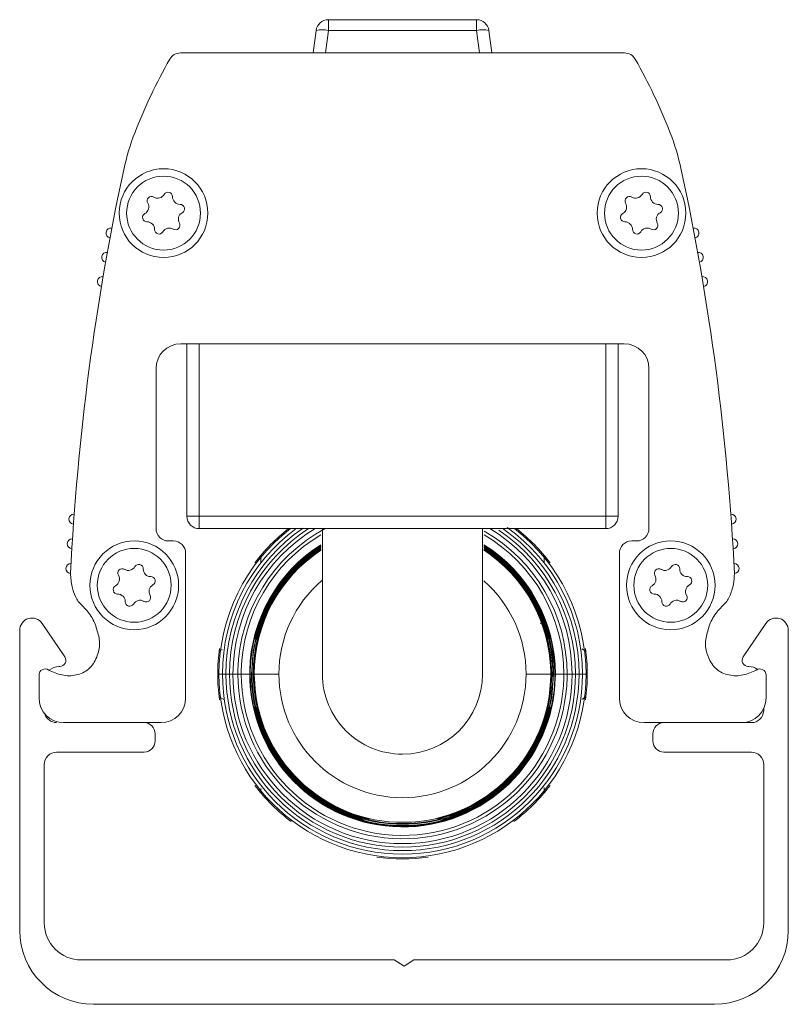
# Model space of a CAD drawing. Header units: millimetres. Extents: x -1079 to 3071, y 211 to 861.
# Tile 8 of 10: x 1507 to 1538, y 526 to 566. Entities that reach past the tile are written whole.
import ezdxf

# ---------------------------------------------------------------- set-up
doc = ezdxf.new("R2010")
doc.units = ezdxf.units.MM

# ---------------------------------------------------------------- blocks, each defined once
blk = doc.blocks.new('Drawing View5')
at = {"color": 7, "linetype": 'Continuous', "lineweight": 18}
for p, q in [((0.24, 20.659), (6.26, 20.659)), ((0.24, 20.222), (0.24, 20.659)), ((6.26, 20.659), (6.26, 20.222)), ((-0.372, 19.309), (-0.256, 20.222)), ((0.24, 20.222), (0.124, 19.309)), ((6.26, 20.222), (0.24, 20.222)), ((6.376, 19.309), (6.26, 20.222)), ((6.756, 20.222), (6.872, 19.309)), ((12.262, 19.309), (-5.762, 19.309)), ((-5.753, 7.509), (12.253, 7.509)), ((-5.5, 0.509), (-5.5, 7.509)), ((-5, 7.509), (-5, 0.509)), ((11.5, 0.509), (11.5, 7.509)), ((12, 7.509), (12, 0.509)), ((15.846, 7.439), (15.839, 7.439)), ((-6.753, 0.009), (-6.753, 6.509)), ((13.253, 6.509), (13.253, 0.009)), ((-5, 0.509), (-5.5, 0.509)), ((-5, 0.509), (11.5, 0.509)), ((-5, 0.509), (-5, 0.009)), ((11.5, 0.509), (11.5, 0.009)), ((12, 0.509), (11.5, 0.509)), ((11.5, 0.009), (-5, 0.009)), ((-6.053, -0.491), (-6.253, -0.491)), ((12.753, -0.491), (12.553, -0.491)), ((16.852, -0.561), (16.858, -0.561)), ((-5.553, -6.861), (-5.553, -0.991)), ((-2.494, -1.069), (-2.498, -1.337)), ((8.998, -1.346), (8.994, -1.069)), ((12.053, -0.991), (12.053, -6.861)), ((-10.454, -5.195), (-11.375, -3.837)), ((-2.615, -4.045), (-2.52, -3.768)), ((-2.544, -3.759), (-2.592, -3.893)), ((-2.46, -3.79), (-2.47, -3.786)), ((9.02, -3.768), (9.115, -4.045)), ((17.997, -3.837), (17.076, -5.195)), ((-12.289, -4.118), (-12.289, -16.291)), ((-2.668, -4.216), (-2.615, -4.045)), ((-2.536, -4.01), (-2.546, -4.01)), ((18.911, -16.291), (18.911, -4.118)), ((-2.727, -4.425), (-2.747, -4.473)), ((-2.666, -4.472), (-2.663, -4.472)), ((9.163, -4.472), (9.166, -4.472)), ((-4.068, -4.892), (-4.193, -4.965)), ((10.693, -4.965), (10.524, -4.867)), ((-10.689, -5.585), (-10.661, -5.585)), ((17.283, -5.585), (17.311, -5.585)), ((-11.505, -5.935), (-11.505, -6.861)), ((-4.2, -5.891), (-4.058, -5.891)), ((-4.058, -5.891), (-3.915, -5.891)), ((-3.915, -5.891), (-3.773, -5.891)), ((-3.773, -5.891), (-3.631, -5.891)), ((-3.631, -5.891), (-3.431, -5.891)), ((-3.298, -5.891), (-3.431, -5.891)), ((-3.298, -5.891), (-2.954, -5.891)), ((-2.935, -5.891), (-2.954, -5.891)), ((-2.935, -5.891), (-2.885, -5.891)), ((-2.859, -5.891), (-2.805, -5.891)), ((-2.78, -5.891), (-2.766, -5.891)), ((-1.766, -5.891), (-2.766, -5.891)), ((8.266, -5.891), (9.266, -5.891)), ((9.28, -5.891), (9.266, -5.891)), ((9.359, -5.891), (9.305, -5.891)), ((9.435, -5.891), (9.385, -5.891)), ((9.435, -5.891), (9.454, -5.891)), ((9.454, -5.891), (9.798, -5.891)), ((9.798, -5.891), (9.931, -5.891)), ((10.131, -5.891), (9.931, -5.891)), ((10.273, -5.891), (10.131, -5.891)), ((10.415, -5.891), (10.273, -5.891)), ((10.558, -5.891), (10.415, -5.891)), ((10.7, -5.891), (10.558, -5.891)), ((18.005, -6.861), (18.005, -5.935)), ((-4.193, -6.817), (-4.009, -6.924)), ((10.541, -6.905), (10.693, -6.817)), ((-2.749, -7.273), (-2.764, -7.235)), ((-2.68, -7.236), (-2.683, -7.236)), ((-2.56, -7.377), (-2.558, -7.377)), ((9.183, -7.236), (9.18, -7.236)), ((9.248, -7.274), (9.264, -7.235)), ((17.91, -7.286), (17.91, -7.387)), ((-10.505, -7.861), (-6.553, -7.861)), ((-2.618, -7.809), (-2.571, -7.949)), ((8.986, -7.919), (8.996, -7.923)), ((9.071, -7.949), (9.118, -7.809)), ((13.053, -7.861), (17.005, -7.861)), ((17.411, -7.861), (17.005, -7.861)), ((-6.789, -8.611), (-6.789, -8.311)), ((13.411, -8.311), (13.411, -8.611)), ((-10.789, -9.061), (-7.239, -9.061)), ((13.861, -9.061), (17.411, -9.061)), ((-11.289, -15.991), (-11.289, -9.561)), ((17.911, -9.561), (17.911, -15.991)), ((-2.496, -10.54), (-2.494, -10.713)), ((8.994, -10.713), (8.997, -10.489)), ((5.338, -11.565), (5.341, -11.574)), ((1.235, -11.592), (1.232, -11.6)), ((1.513, -11.773), (1.631, -11.804)), ((1.901, -11.783), (1.901, -11.78)), ((4.673, -11.762), (4.672, -11.766)), ((2.916, -17.491), (-9.789, -17.491)), ((3.311, -17.741), (2.916, -17.491)), ((3.706, -17.491), (3.311, -17.741)), ((16.411, -17.491), (3.706, -17.491)), ((-9.289, -19.291), (15.911, -19.291))]:
    blk.add_line(p, q, dxfattribs=at)
at = {"color": 7, "linetype": 'Continuous', "lineweight": 18, "flags": 128}
for points in [[(-2.885, -5.891), (-2.814, -4.961), (-2.647, -4.2)], [(-2.747, -4.473), (-2.745, -4.473), (-2.744, -4.473)], [(9.244, -4.473), (9.246, -4.473), (9.247, -4.473)], [(9.385, -5.891), (9.312, -6.831), (9.167, -7.51)], [(-2.761, -7.235), (-2.763, -7.235), (-2.764, -7.235)], [(9.264, -7.235), (9.262, -7.235), (9.261, -7.235)]]:
    blk.add_lwpolyline(points, dxfattribs=at)
at = {"color": 7, "linetype": 'Continuous', "lineweight": 18}
for centre, radius in [((-6.45, 12.811), 1.8), ((12.95, 12.811), 1.8), ((-6.45, 12.811), 1.5), ((12.95, 12.811), 1.5), ((-7.64, -2.291), 1.8), ((-7.64, -2.291), 1.5), ((14.14, -2.291), 1.8), ((14.14, -2.291), 1.5)]:
    blk.add_circle(centre, radius, dxfattribs=at)
for centre, radius, start, end in [((0.24, 20.159), 0.5, 90, 172.725), ((6.26, 20.159), 0.5, 7.275, 90), ((-0.008, 19.225), 1.028, 76.041, 103.959), ((6.508, 19.225), 1.028, 76.041, 103.959), ((-5.762, 18.809), 0.5, 90, 150.2202), ((12.262, 18.809), 0.5, 29.7798, 90), ((12.744, 8.215), 21.823, 150.2098, 158.8349), ((-6.244, 8.215), 21.823, 21.1651, 29.7902), ((1.711, 12.466), 10, 158.7277, 167.8367), ((4.789, 12.466), 10, 12.1633, 21.2723), ((91.463, -6.887), 101.815, 167.832, 177.14066), ((-84.963, -6.887), 101.815, 2.85934, 12.168), ((-6.264, 13.481), 0.179, 358.7301, 150.2488), ((13.136, 13.481), 0.179, 358.7301, 150.2488), ((-7.357, 13.063), 0.306, 298.7301, 30.2488), ((-6.938, 13.307), 0.179, 58.7301, 210.2488), ((-6.686, 13.722), 0.306, 238.7301, 330.2488), ((-5.779, 13.471), 0.306, 178.7301, 270.2488), ((12.043, 13.063), 0.306, 298.7301, 30.2488), ((12.462, 13.307), 0.179, 58.7301, 210.2488), ((12.714, 13.722), 0.306, 238.7301, 330.2488), ((13.621, 13.471), 0.306, 178.7301, 270.2488), ((-7.124, 12.637), 0.179, 118.7301, 270.2488), ((-5.543, 12.559), 0.306, 118.7301, 210.2488), ((-5.776, 12.985), 0.179, 298.7301, 90.2488), ((12.276, 12.637), 0.179, 118.7301, 270.2488), ((13.857, 12.559), 0.306, 118.7301, 210.2488), ((13.624, 12.985), 0.179, 298.7301, 90.2488), ((-7.121, 12.151), 0.306, 358.7301, 90.2488), ((-5.962, 12.315), 0.179, 238.7301, 30.2488), ((12.279, 12.151), 0.306, 358.7301, 90.2488), ((13.438, 12.315), 0.179, 238.7301, 30.2488), ((-8.583, 12.006), 0.2, 79.3724, 259.2401), ((-6.636, 12.141), 0.179, 178.7301, 330.2488), ((-6.214, 11.9), 0.306, 58.7301, 150.2488), ((12.764, 12.141), 0.179, 178.7301, 330.2488), ((13.186, 11.9), 0.306, 58.7301, 150.2488), ((15.083, 12.006), 0.2, 280.7599, 100.6276), ((-8.764, 11.021), 0.2, 79.9277, 259.8114), ((15.264, 11.021), 0.2, 280.1886, 100.0723), ((-8.935, 10.036), 0.2, 80.4762, 260.3887), ((15.435, 10.036), 0.2, 279.6113, 99.5238), ((-5.753, 6.509), 1, 90, 180), ((12.253, 6.509), 1, 0, 90), ((-10.091, 0.392), 0.2, 85.9163, 265.8844), ((-5, 0.509), 0.5, 180, 270), ((11.5, 0.509), 0.5, 270, 0), ((16.591, 0.392), 0.2, 274.1156, 94.0837), ((-6.253, 0.009), 0.5, 180, 270), ((3.25, -5.891), 7.45, 127.6322, 180), ((3.25, -5.891), 7.308, 126.1597, 180), ((3.25, -5.891), 7.165, 124.2651, 180), ((3.25, -5.891), 7.023, 122.8481, 180), ((3.25, -5.891), 6.881, 120.9635, 180), ((3.25, -5.891), 6.681, 117.976, 178.7735), ((3.25, -5.891), 7.5, 128.1249, 142.9861), ((3.25, -5.891), 6.881, 0, 59.0365), ((3.25, -5.891), 7.308, 0, 54.5213), ((3.25, -5.891), 7.45, 0, 52.3678), ((3.25, -5.891), 7.5, 37.0139, 51.8751), ((12.753, 0.009), 0.5, 270, 0), ((3.25, -5.891), 6.548, 120.3912, 178.7735), ((3.25, -5.891), 6.548, 360, 59.645), ((3.25, -5.891), 6.681, 360, 60.2976), ((3.25, -5.891), 7.023, 0, 56.1858), ((3.25, -5.891), 7.165, 0, 55.2336), ((-10.158, -0.608), 0.2, 86.4799, 266.4488), ((-6.053, -0.991), 0.5, 0, 90), ((3.25, -5.891), 6.204, 122.2909, 178.6809), ((3.25, -5.891), 6.185, 122.3845, 178.6809), ((3.25, -5.891), 6.109, 122.8572, 178.6169), ((3.25, -5.891), 6.174, 122.478, 159.7966), ((3.25, -5.891), 6.148, 122.6518, 159.7983), ((3.25, -5.891), 6.135, 122.7224, 159.7783), ((3.25, -5.891), 6.095, 122.9611, 159.798), ((3.25, -5.891), 6.109, 289.4715, 57.2408), ((3.25, -5.891), 6.204, 360, 57.7854), ((3.25, -5.891), 6.135, 1.2687, 57.3163), ((3.25, -5.891), 6.148, 20.2025, 57.3632), ((3.25, -5.891), 6.109, 0, 57.123), ((3.25, -5.891), 6.185, 360, 57.5757), ((3.25, -5.891), 6.174, 20.202, 57.5035), ((3.25, -5.891), 6.095, 20.2016, 57.0309), ((12.553, -0.991), 0.5, 90, 180), ((16.658, -0.608), 0.2, 273.5512, 93.5201), ((3.25, -5.891), 6.055, 123.1971, 180), ((3.25, -5.891), 6.03, 123.301, 178.6169), ((3.25, -5.891), 6.016, 123.4366, 180), ((3.25, -5.891), 6.069, 123.1253, 159.7984), ((3.25, -5.891), 6.03, 290.2015, 56.7833), ((3.25, -5.891), 6.055, 1.2687, 56.8259), ((3.25, -5.891), 6.03, 360, 56.6492), ((3.25, -5.891), 6.016, 1.27, 56.5592), ((3.25, -5.891), 6.069, 20.2019, 56.8791), ((-10.214, -1.608), 0.2, 87.0319, 267.0243), ((-7.876, -1.38), 0.306, 238.7301, 330.2488), ((-7.454, -1.621), 0.179, 358.7301, 150.2488), ((13.904, -1.38), 0.306, 238.7301, 330.2488), ((14.326, -1.621), 0.179, 358.7301, 150.2488), ((16.714, -1.608), 0.2, 272.9757, 92.9681), ((-8.547, -2.039), 0.306, 298.7301, 30.2488), ((-8.128, -1.795), 0.179, 58.7301, 210.2488), ((-6.969, -1.632), 0.306, 178.7301, 270.2488), ((-6.966, -2.117), 0.179, 298.7301, 90.2488), ((13.233, -2.039), 0.306, 298.7301, 30.2488), ((13.652, -1.795), 0.179, 58.7301, 210.2488), ((14.811, -1.632), 0.306, 178.7301, 270.2488), ((14.814, -2.117), 0.179, 298.7301, 90.2488), ((-8.314, -2.465), 0.179, 118.7301, 270.2488), ((-6.733, -2.543), 0.306, 118.7301, 210.2488), ((3.25, -5.891), 5.016, 130.8097, 180), ((3.25, -5.891), 5.016, 0, 48.8565), ((13.466, -2.465), 0.179, 118.7301, 270.2488), ((15.047, -2.543), 0.306, 118.7301, 210.2488), ((-9.113, -2.339), 1, 204.1783, 230.232), ((-8.311, -2.951), 0.306, 358.7301, 90.2488), ((-7.152, -2.787), 0.179, 238.7301, 30.2488), ((13.469, -2.951), 0.306, 358.7301, 90.2488), ((14.628, -2.787), 0.179, 238.7301, 30.2488), ((15.613, -2.339), 1, 309.768, 335.8217), ((-7.826, -2.961), 0.179, 178.7301, 330.2488), ((-7.404, -3.202), 0.306, 58.7301, 150.2488), ((13.954, -2.961), 0.179, 178.7301, 330.2488), ((14.376, -3.202), 0.306, 58.7301, 150.2488), ((-11.789, -4.118), 0.5, 34.1638, 180), ((18.411, -4.118), 0.5, 0, 145.8362), ((3.25, -5.891), 7.5, 172.0139, 180), ((3.25, -5.891), 7.5, 0, 7.9861), ((-10.689, -6.185), 0.6, 90, 131.845), ((-10.661, -5.335), 0.25, 270, 34.1638), ((17.283, -5.335), 0.25, 145.8362, 270), ((17.311, -6.185), 0.6, 53.7097, 90), ((-11.255, -5.935), 0.25, 55, 180), ((3.25, -5.891), 7.5, 180, 187.9861), ((3.25, -5.891), 7.45, 180, 0), ((3.25, -5.891), 7.308, 180, 0), ((3.25, -5.891), 7.165, 180, 0), ((3.25, -5.891), 7.023, 180, 0), ((3.25, -5.891), 6.881, 180, 0), ((3.25, -5.891), 6.681, 178.7735, 180), ((3.25, -5.891), 6.681, 180, 358.7735), ((3.25, -5.891), 6.548, 178.7735, 180), ((3.25, -5.891), 6.548, 180, 358.7735), ((3.25, -5.891), 6.204, 178.6809, 180), ((3.25, -5.891), 6.204, 180, 358.6809), ((3.25, -5.891), 6.185, 178.6809, 180), ((3.25, -5.891), 6.185, 180, 358.6809), ((3.25, -5.891), 6.135, 180, 249.7978), ((3.25, -5.891), 6.109, 178.6169, 180), ((3.25, -5.891), 6.109, 178.6169, 180), ((3.25, -5.891), 6.109, 180, 249.7985), ((3.25, -5.891), 6.055, 180, 250.5278), ((3.25, -5.891), 6.03, 178.6169, 180), ((3.25, -5.891), 6.03, 178.6169, 180), ((3.25, -5.891), 6.03, 180, 250.5282), ((3.25, -5.891), 6.016, 180, 181.27), ((3.25, -5.891), 6.016, 181.27, 360), ((3.25, -5.891), 5.016, 180, 0), ((3.25, -5.891), 3.25, 179.981, 270), ((3.25, -5.891), 3.25, 270, 359.9707), ((3.25, -5.891), 6.055, 290.2019, 0), ((3.25, -5.891), 6.016, 360, 1.27), ((3.25, -5.891), 6.03, 358.6169, 360), ((3.25, -5.891), 6.055, 0, 1.2687), ((3.25, -5.891), 6.109, 358.6169, 0), ((3.25, -5.891), 6.135, 360, 1.2687), ((3.25, -5.891), 6.185, 358.6809, 360), ((3.25, -5.891), 6.204, 358.6809, 360), ((3.25, -5.891), 6.548, 358.7735, 360), ((3.25, -5.891), 6.681, 358.7735, 360), ((3.25, -5.891), 7.5, 352.0139, 0), ((17.755, -5.935), 0.25, 0, 125), ((3.25, -5.891), 6.109, 289.4719, 358.6169), ((3.25, -5.891), 6.03, 290.2022, 358.6169), ((-10.505, -6.861), 1, 180, 270), ((-6.553, -6.861), 1, 270, 0), ((13.053, -6.861), 1, 180, 270), ((17.005, -6.861), 1, 270, 0), ((-10.789, -7.361), 0.5, 197.1838, 270), ((17.411, -7.361), 0.5, 270, 357.0368), ((-7.239, -8.311), 0.45, 0, 90), ((3.25, -5.891), 6.174, 199.4719, 340.5267), ((3.25, -5.891), 6.148, 199.4724, 340.5284), ((3.25, -5.891), 6.095, 199.4716, 340.5281), ((3.25, -5.891), 6.069, 199.4719, 285.4637), ((3.25, -5.891), 6.069, 288.6295, 340.5286), ((3.25, -5.891), 6.135, 289.4715, 340.4072), ((13.861, -8.311), 0.45, 90, 180), ((-7.239, -8.611), 0.45, 270, 0), ((13.861, -8.611), 0.45, 180, 270), ((-10.789, -9.561), 0.5, 90, 180), ((17.411, -9.561), 0.5, 0, 90), ((3.25, -5.891), 7.5, 217.0139, 232.9861), ((3.25, -5.891), 7.5, 307.0139, 322.9861), ((3.25, -5.891), 7.5, 262.0139, 277.9861), ((-9.289, -16.291), 3, 180, 270), ((-9.789, -15.991), 1.5, 180, 270), ((15.911, -16.291), 3, 270, 0), ((16.411, -15.991), 1.5, 270, 0)]:
    blk.add_arc(centre, radius, start, end, dxfattribs=at)
for points, knots in [([(0, 0), (0, -0.234), (0, -0.743), (0, -1.552), (0, -2.371), (0, -3.125), (0, -3.657), (0, -4.022), (0, -4.273), (0, -4.553), (0, -4.851), (0, -5.15), (0, -5.432), (0, -5.672), (0, -5.853), (0, -5.878), (0, -5.891)], [0, 0, 0, 0, 0.085669, 0.18654, 0.28739, 0.3841, 0.47355, 0.504984, 0.542975, 0.588013, 0.640099, 0.699234, 0.764181, 0.835942, 0.914538, 1, 1, 1, 1]), ([(6.5, -5.891), (6.5, -5.88), (6.5, -5.857), (6.5, -5.701), (6.5, -5.496), (6.5, -5.261), (6.5, -5.019), (6.5, -4.776), (6.5, -4.527), (6.5, -4.261), (6.5, -3.978), (6.5, -3.412), (6.5, -2.488), (6.5, -1.333), (6.5, -0.488), (6.5, -0.102), (6.5, 0.009)], [0, 0, 0, 0, 0.080075, 0.152807, 0.218225, 0.276346, 0.327179, 0.370728, 0.41391, 0.456152, 0.498919, 0.54221, 0.700002, 0.858407, 0.959211, 1, 1, 1, 1]), ([(-10.225, -1.808), (-10.213, -1.993), (-10.193, -2.317), (-10.076, -2.619), (-10.025, -2.749)], [0, 0, 0, 0, 0.569732, 1, 1, 1, 1]), ([(16.525, -2.749), (16.588, -2.582), (16.701, -2.278), (16.717, -1.954), (16.725, -1.808)], [0, 0, 0, 0, 0.549013, 1, 1, 1, 1]), ([(-9.753, -3.108), (-9.618, -3.249), (-9.351, -3.529), (-9.15, -4.074), (-9.002, -4.638), (-9.134, -5.216), (-9.446, -5.726), (-9.996, -5.97), (-10.584, -5.968), (-10.936, -5.81), (-11.112, -5.731)], [0, 0, 0, 0, 0.125771, 0.250097, 0.374675, 0.500581, 0.626934, 0.750421, 0.875094, 1, 1, 1, 1]), ([(17.612, -5.731), (17.436, -5.81), (17.084, -5.968), (16.496, -5.97), (15.946, -5.726), (15.634, -5.216), (15.502, -4.638), (15.65, -4.074), (15.851, -3.529), (16.118, -3.249), (16.253, -3.108)], [0, 0, 0, 0, 0.124906, 0.249579, 0.373066, 0.499419, 0.625325, 0.749903, 0.874229, 1, 1, 1, 1]), ([(-2.747, -4.473), (-2.747, -4.465), (-2.746, -4.449), (-2.717, -4.32), (-2.668, -4.13), (-2.618, -3.973), (-2.592, -3.893)], [0, 0, 0, 0, 0.239621, 0.485413, 0.736282, 1, 1, 1, 1]), ([(-2.663, -4.472), (-2.658, -4.46), (-2.649, -4.434), (-2.598, -4.253), (-2.529, -4.029), (-2.474, -3.873), (-2.446, -3.795)], [0, 0, 0, 0, 0.267435, 0.545129, 0.771587, 1, 1, 1, 1]), ([(-2.47, -3.786), (-2.5, -3.872), (-2.547, -4.005), (-2.587, -4.14), (-2.599, -4.186), (-2.602, -4.195)], [0, 0, 0, 0, 0.59785, 0.918556, 1, 1, 1, 1]), ([(-2.459, -3.784), (-2.473, -3.824), (-2.502, -3.905), (-2.541, -4.023), (-2.574, -4.133), (-2.591, -4.196), (-2.599, -4.227)], [0, 0, 0, 0, 0.251089, 0.501693, 0.751476, 1, 1, 1, 1]), ([(-2.506, -3.892), (-2.515, -3.89), (-2.545, -3.884), (-2.578, -3.883), (-2.587, -3.89), (-2.592, -3.893)], [0, 0, 0, 0, 0.17428, 0.601812, 1, 1, 1, 1]), ([(-2.47, -3.786), (-2.478, -3.784), (-2.505, -3.774), (-2.535, -3.762), (-2.541, -3.76), (-2.544, -3.759)], [0, 0, 0, 0, 0.165863, 0.582931, 1, 1, 1, 1]), ([(8.946, -3.795), (8.977, -3.881), (9.039, -4.057), (9.107, -4.286), (9.143, -4.411), (9.159, -4.465), (9.161, -4.47), (9.163, -4.472)], [0, 0, 0, 0, 0.251806, 0.512867, 0.757708, 0.878904, 1, 1, 1, 1]), ([(9.12, -4.264), (9.117, -4.252), (9.103, -4.193), (9.052, -4.019), (8.997, -3.864), (8.97, -3.786)], [0, 0, 0, 0, 0.107899, 0.55179, 1, 1, 1, 1]), ([(8.981, -3.782), (8.985, -3.781), (9.008, -3.772), (9.035, -3.763), (9.041, -3.76), (9.044, -3.759)], [0, 0, 0, 0, 0.089398, 0.544699, 1, 1, 1, 1]), ([(9.092, -3.893), (9.083, -3.868), (9.068, -3.823), (9.051, -3.779), (9.044, -3.759)], [0, 0, 0, 0, 0.559911, 1, 1, 1, 1]), ([(9.247, -4.473), (9.247, -4.465), (9.246, -4.449), (9.218, -4.322), (9.169, -4.133), (9.118, -3.975), (9.092, -3.893)], [0, 0, 0, 0, 0.240986, 0.480354, 0.730325, 1, 1, 1, 1]), ([(-2.744, -4.473), (-2.742, -4.468), (-2.737, -4.456), (-2.71, -4.364), (-2.687, -4.279), (-2.669, -4.218), (-2.668, -4.216)], [0, 0, 0, 0, 0.322027, 0.646534, 0.982746, 1, 1, 1, 1]), ([(-2.668, -4.215), (-2.682, -4.265), (-2.7, -4.326), (-2.709, -4.356), (-2.71, -4.362)], [0, 0, 0, 0, 0.799669, 1, 1, 1, 1]), ([(-2.602, -4.195), (-2.609, -4.222), (-2.636, -4.318), (-2.656, -4.41), (-2.667, -4.465), (-2.666, -4.47), (-2.666, -4.472)], [0, 0, 0, 0, 0.162106, 0.581198, 0.790626, 1, 1, 1, 1]), ([(-2.563, -4.099), (-2.563, -4.099), (-2.585, -4.13), (-2.595, -4.168), (-2.605, -4.205)], [0, 0, 0, 0, 0.023025, 1, 1, 1, 1]), ([(9.104, -4.204), (9.093, -4.168), (9.07, -4.098), (9.026, -4.041), (9.005, -4.013)], [0, 0, 0, 0, 0.509933, 1, 1, 1, 1]), ([(9.115, -4.045), (9.137, -4.114), (9.178, -4.247), (9.215, -4.381), (9.238, -4.459), (9.242, -4.468), (9.244, -4.473)], [0, 0, 0, 0, 0.293182, 0.56768, 0.777815, 1, 1, 1, 1]), ([(9.165, -4.209), (9.164, -4.202), (9.152, -4.161), (9.134, -4.105), (9.119, -4.057)], [0, 0, 0, 0, 0.155158, 1, 1, 1, 1]), ([(9.166, -4.472), (9.165, -4.462), (9.164, -4.442), (9.134, -4.319), (9.12, -4.264)], [0, 0, 0, 0, 0.545534, 1, 1, 1, 1]), ([(-2.764, -7.235), (-2.764, -7.243), (-2.763, -7.259), (-2.737, -7.385), (-2.692, -7.571), (-2.643, -7.728), (-2.618, -7.809)], [0, 0, 0, 0, 0.241569, 0.481567, 0.731543, 1, 1, 1, 1]), ([(-2.642, -7.65), (-2.66, -7.589), (-2.695, -7.47), (-2.731, -7.338), (-2.754, -7.251), (-2.759, -7.24), (-2.761, -7.235)], [0, 0, 0, 0, 0.2647918, 0.5171041, 0.7605157, 1, 1, 1, 1]), ([(-2.685, -7.503), (-2.684, -7.506), (-2.676, -7.538), (-2.662, -7.583), (-2.649, -7.625)], [0, 0, 0, 0, 0.071762, 1, 1, 1, 1]), ([(-2.683, -7.236), (-2.683, -7.246), (-2.682, -7.266), (-2.653, -7.389), (-2.64, -7.445)], [0, 0, 0, 0, 0.546481, 1, 1, 1, 1]), ([(-2.472, -7.914), (-2.502, -7.827), (-2.562, -7.65), (-2.627, -7.422), (-2.669, -7.267), (-2.676, -7.246), (-2.68, -7.236)], [0, 0, 0, 0, 0.254619, 0.514225, 0.762311, 1, 1, 1, 1]), ([(-2.64, -7.445), (-2.637, -7.456), (-2.624, -7.516), (-2.575, -7.69), (-2.523, -7.845), (-2.496, -7.923)], [0, 0, 0, 0, 0.109161, 0.552556, 1, 1, 1, 1]), ([(-2.625, -7.505), (-2.614, -7.541), (-2.592, -7.611), (-2.549, -7.668), (-2.528, -7.696)], [0, 0, 0, 0, 0.509886, 1, 1, 1, 1]), ([(-2.542, -7.432), (-2.55, -7.456), (-2.568, -7.51), (-2.549, -7.651), (-2.512, -7.796), (-2.484, -7.878), (-2.47, -7.92)], [0, 0, 0, 0, 0.273494, 0.618947, 0.805395, 1, 1, 1, 1]), ([(9.18, -7.236), (9.176, -7.245), (9.171, -7.26), (9.148, -7.346), (9.117, -7.459), (9.063, -7.647), (9.003, -7.823), (8.972, -7.914)], [0, 0, 0, 0, 0.241139, 0.362915, 0.491028, 0.735251, 1, 1, 1, 1]), ([(8.985, -7.925), (8.999, -7.885), (9.027, -7.804), (9.064, -7.686), (9.096, -7.575), (9.112, -7.513), (9.12, -7.482)], [0, 0, 0, 0, 0.251066, 0.501643, 0.751421, 1, 1, 1, 1]), ([(8.996, -7.923), (9.027, -7.833), (9.075, -7.693), (9.104, -7.579), (9.115, -7.538)], [0, 0, 0, 0, 0.638802, 1, 1, 1, 1]), ([(9.084, -7.614), (9.085, -7.613), (9.105, -7.583), (9.115, -7.546), (9.124, -7.51)], [0, 0, 0, 0, 0.0228689, 1, 1, 1, 1]), ([(9.115, -7.538), (9.125, -7.501), (9.156, -7.389), (9.174, -7.298), (9.184, -7.243), (9.184, -7.238), (9.183, -7.236)], [0, 0, 0, 0, 0.194219, 0.602544, 0.800738, 1, 1, 1, 1]), ([(9.264, -7.235), (9.264, -7.243), (9.263, -7.259), (9.237, -7.387), (9.191, -7.574), (9.143, -7.73), (9.118, -7.809)], [0, 0, 0, 0, 0.240225, 0.486463, 0.737181, 1, 1, 1, 1]), ([(9.261, -7.235), (9.259, -7.24), (9.254, -7.251), (9.231, -7.339), (9.195, -7.471), (9.16, -7.589), (9.142, -7.65)], [0, 0, 0, 0, 0.242002, 0.485528, 0.737293, 1, 1, 1, 1]), ([(9.148, -7.373), (9.165, -7.366), (9.192, -7.354), (9.21, -7.331), (9.217, -7.321)], [0, 0, 0, 0, 0.604071, 1, 1, 1, 1]), ([(9.153, -7.613), (9.166, -7.569), (9.195, -7.471), (9.22, -7.38), (9.227, -7.353), (9.228, -7.349)], [0, 0, 0, 0, 0.4063772, 0.913569, 1, 1, 1, 1]), ([(-2.546, -7.94), (-2.565, -7.886), (-2.6, -7.786), (-2.629, -7.692), (-2.642, -7.65)], [0, 0, 0, 0, 0.5520048, 1, 1, 1, 1]), ([(-2.533, -7.689), (-2.549, -7.689), (-2.587, -7.69), (-2.627, -7.676), (-2.637, -7.658), (-2.642, -7.65)], [0, 0, 0, 0, 0.280049, 0.652345, 1, 1, 1, 1]), ([(-2.506, -7.808), (-2.524, -7.812), (-2.564, -7.82), (-2.605, -7.82), (-2.614, -7.813), (-2.618, -7.809)], [0, 0, 0, 0, 0.298438, 0.661684, 1, 1, 1, 1]), ([(9.142, -7.65), (9.127, -7.697), (9.098, -7.791), (9.064, -7.891), (9.046, -7.94)], [0, 0, 0, 0, 0.498598, 1, 1, 1, 1]), ([(1.901, -11.78), (1.891, -11.776), (1.871, -11.769), (1.718, -11.728), (1.499, -11.664), (1.326, -11.606), (1.24, -11.576)], [0, 0, 0, 0, 0.239775, 0.487318, 0.742237, 1, 1, 1, 1]), ([(5.332, -11.55), (5.249, -11.58), (5.122, -11.625), (4.967, -11.674), (4.862, -11.705), (4.776, -11.73), (4.695, -11.753), (4.682, -11.759), (4.673, -11.762)], [0, 0, 0, 0, 0.249647, 0.378944, 0.511627, 0.643499, 0.770892, 1, 1, 1, 1]), ([(4.909, -11.702), (4.94, -11.694), (5.001, -11.677), (5.109, -11.645), (5.225, -11.607), (5.304, -11.578), (5.344, -11.564)], [0, 0, 0, 0, 0.248306, 0.497867, 0.748504, 1, 1, 1, 1]), ([(4.974, -11.693), (5.009, -11.683), (5.117, -11.653), (5.251, -11.606), (5.341, -11.574)], [0, 0, 0, 0, 0.331576, 1, 1, 1, 1]), ([(1.132, -11.648), (1.198, -11.672), (1.332, -11.72), (1.453, -11.755), (1.513, -11.773)], [0, 0, 0, 0, 0.497389, 1, 1, 1, 1]), ([(1.666, -11.795), (1.633, -11.785), (1.564, -11.765), (1.437, -11.726), (1.294, -11.679), (1.193, -11.643), (1.141, -11.624)], [0, 0, 0, 0, 0.239755, 0.482391, 0.733795, 1, 1, 1, 1]), ([(1.229, -11.59), (1.268, -11.604), (1.348, -11.632), (1.464, -11.668), (1.573, -11.699), (1.634, -11.715), (1.664, -11.723)], [0, 0, 0, 0, 0.251195, 0.50184, 0.751559, 1, 1, 1, 1]), ([(1.231, -11.6), (1.316, -11.628), (1.444, -11.672), (1.57, -11.708), (1.61, -11.718), (1.615, -11.719)], [0, 0, 0, 0, 0.6271603, 0.9529007, 1, 1, 1, 1]), ([(1.453, -11.636), (1.478, -11.655), (1.529, -11.692), (1.591, -11.712), (1.623, -11.722)], [0, 0, 0, 0, 0.490965, 1, 1, 1, 1]), ([(1.475, -11.738), (1.478, -11.742), (1.486, -11.762), (1.502, -11.768), (1.513, -11.773)], [0, 0, 0, 0, 0.2408517, 1, 1, 1, 1]), ([(1.615, -11.719), (1.646, -11.728), (1.715, -11.746), (1.797, -11.765), (1.88, -11.782), (1.893, -11.783), (1.901, -11.783)], [0, 0, 0, 0, 0.188959, 0.407705, 0.619013, 1, 1, 1, 1]), ([(4.672, -11.766), (4.681, -11.765), (4.695, -11.764), (4.779, -11.745), (4.86, -11.726), (4.935, -11.704), (4.974, -11.693)], [0, 0, 0, 0, 0.389074, 0.590735, 0.79352, 1, 1, 1, 1]), ([(4.786, -11.797), (4.816, -11.788), (4.878, -11.771), (5.002, -11.735), (5.141, -11.691), (5.238, -11.657), (5.287, -11.64)], [0, 0, 0, 0, 0.235519, 0.489328, 0.744373, 1, 1, 1, 1]), ([(4.89, -11.8), (4.959, -11.781), (5.087, -11.746), (5.23, -11.697), (5.295, -11.675)], [0, 0, 0, 0, 0.543505, 1, 1, 1, 1]), ([(4.938, -11.753), (4.933, -11.762), (4.922, -11.787), (4.902, -11.795), (4.89, -11.8)], [0, 0, 0, 0, 0.373682, 1, 1, 1, 1]), ([(4.947, -11.702), (4.979, -11.691), (5.042, -11.671), (5.094, -11.632), (5.119, -11.613)], [0, 0, 0, 0, 0.509408, 1, 1, 1, 1])]:
    blk.add_open_spline(points, degree=3, knots=knots, dxfattribs=at)
blk.add_open_spline([(8.832, -3.837), (8.851, -3.83), (8.889, -3.816), (8.933, -3.8), (8.963, -3.789), (8.968, -3.787), (8.97, -3.786)], degree=3, dxfattribs=at)

msp = doc.modelspace()

# ---------------------------------------------------------------- block references
at = {"color": 7, "linetype": 'Continuous', "lineweight": 18}
msp.add_blockref('Drawing View5', (1518.848, 545.449), dxfattribs=at)

doc.saveas('drawing.dxf')
